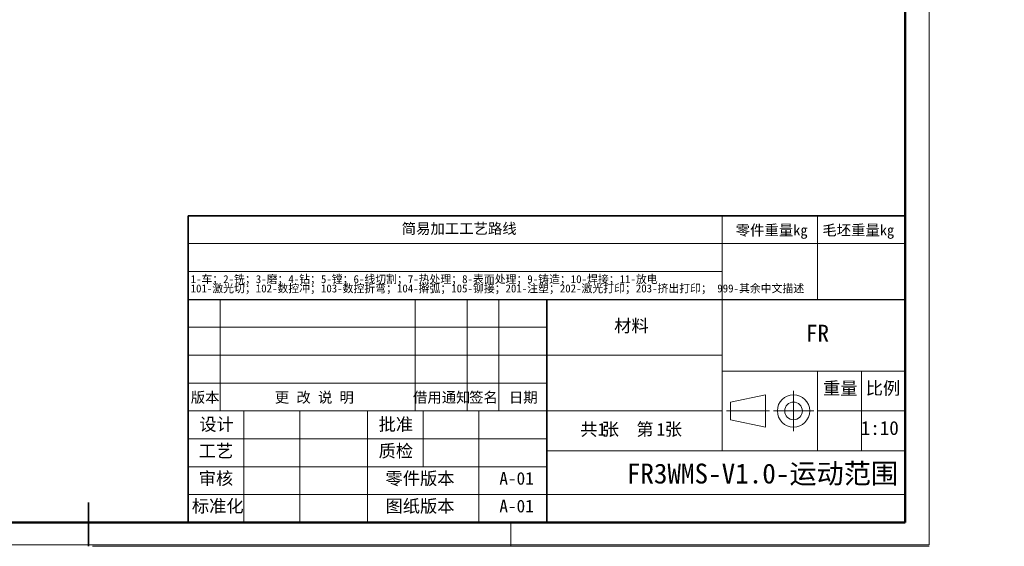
# Model space of a CAD drawing. Header units: millimetres. Extents: x -55 to 731, y 0 to 297.
# Tile 11 of 19: x 192 to 439, y 0 to 132. Entities that reach past the tile are written whole.
import ezdxf

# ---------------------------------------------------------------- set-up
doc = ezdxf.new("R2010")
doc.units = ezdxf.units.MM
doc.linetypes.add('CENTERX2', pattern=[20.32, 12.7, -2.54, 2.54, -2.54])
doc.layers.add('标注层', color=150, linetype='Continuous')
doc.layers.add('细线层', color=7, linetype='Continuous', lineweight=25)
doc.styles.add('SLDTEXTSTYLE0', font='仿宋_GB2312')
doc.styles.add('SLDTEXTSTYLE1', font='仿宋_GB2312', dxfattribs={"bigfont": 'bigfont'})
doc.styles.add('SLDTEXTSTYLE2', font='SIMSUN.TTC', dxfattribs={"bigfont": 'bigfont'})
doc.styles.add('SLDTEXTSTYLE3', font='HYSWLONGFANGSONG.TTF', dxfattribs={"bigfont": 'bigfont'})

# ---------------------------------------------------------------- blocks, each defined once
blk = doc.blocks.new('SW_NOTE_0')
at = {"color": 0, "linetype": 'Continuous', "lineweight": 0, "attachment_point": 2}
for s, insert, char_height, style in [('\\M+18BA4', (2.18, 4.09), 3.175, 'SLDTEXTSTYLE1'), ('张  \\M+191E6', (11.91, 4.09), 3.175, 'SLDTEXTSTYLE1'), ('1', (5.42, 4.09), 3.17, 'SLDTEXTSTYLE0'), ('1', (20.24, 4.09), 3.17, 'SLDTEXTSTYLE0'), ('张', (23.35, 4.09), 3.17, 'SLDTEXTSTYLE1')]:
    blk.add_mtext(s, dxfattribs=dict(at, insert=insert, char_height=char_height, style=style))
blk = doc.blocks.new('SW_NOTE_1')
at = {"color": 0, "linetype": 'Continuous', "lineweight": 0, "char_height": 2, "attachment_point": 1, "style": 'SLDTEXTSTYLE2'}
for s, insert in [('1-车\\M+181472-铣\\M+181473-\\M+19681\\M+181474-钻\\M+181475-镗\\M+181476-线\\M+190D8\\M+18A84\\M+181477-热处\\M+1979D\\M+181478-\\M+1955C\\M+196CA处\\M+1979D\\M+181479-铸\\M+191A2\\M+1814710-焊\\M+190DA\\M+1814711-\\M+195FA电', (0, 2.33)), ('101-\\M+18C83\\M+18CF5\\M+190D8\\M+18147102-\\M+19094\\M+18D54\\M+19974\\M+18147103-\\M+19094\\M+18D54\\M+190DC\\M+19C5E\\M+18147104-擀\\M+18CCA\\M+18147105-铆\\M+190DA\\M+18147201-\\M+1928D\\M+19159\\M+18147202-\\M+18C83\\M+18CF5\\M+191C5\\M+188F3\\M+18147203-挤\\M+18F6F\\M+191C5\\M+188F3\\M+18147 999-\\M+191B4\\M+1975D\\M+19286\\M+195B6\\M+19560\\M+18F71', (0, 0))]:
    blk.add_mtext(s, dxfattribs=dict(at, insert=insert))

msp = doc.modelspace()

# ---------------------------------------------------------------- linework, layer by layer
at = {"color": 7, "linetype": 'Continuous', "lineweight": 18}
for p, q in [((419.993, 297.3966), (419.993, 0.3966)), ((367.9959, 75.9894), (367.9959, 82.9894)), ((391.9959, 75.9894), (391.9959, 82.9894)), ((233.9959, 75.9894), (413.9959, 75.9894)), ((367.9959, 61.9894), (367.9959, 75.9894)), ((391.9959, 61.9894), (391.9959, 75.9894)), ((367.9959, 68.9894), (233.9959, 68.9894)), ((241.9959, 33.9894), (241.9959, 61.9894)), ((290.9959, 33.9894), (290.9959, 61.9894)), ((303.9959, 33.9894), (303.9959, 61.9894)), ((311.9959, 33.9894), (311.9959, 61.9894)), ((367.9959, 61.9894), (367.9959, 23.9894)), ((323.9959, 54.9894), (233.9959, 54.9894)), ((323.9959, 47.9894), (233.9959, 47.9894)), ((323.9959, 47.9894), (367.9959, 47.9894)), ((413.9959, 43.9894), (367.9959, 43.9894)), ((391.9959, 43.9894), (391.9959, 23.9894)), ((402.9959, 43.9894), (402.9959, 23.9894)), ((323.9959, 40.9894), (233.9959, 40.9894)), ((370.12, 36.1982), (378.9507, 38.054)), ((378.9507, 38.054), (378.9507, 29.9249)), ((370.12, 36.1982), (370.12, 31.7807)), ((367.9959, 33.9894), (233.9959, 33.9894)), ((247.9959, 5.9894), (247.9959, 33.9894)), ((261.9959, 5.9894), (261.9959, 33.9894)), ((278.9959, 5.9894), (278.9959, 33.9894)), ((292.9959, 19.9894), (292.9959, 33.9894)), ((306.9959, 5.9894), (306.9959, 33.9894)), ((391.9959, 33.9894), (413.9959, 33.9894)), ((370.12, 31.7807), (378.9507, 29.9249)), ((323.9959, 26.9894), (233.9959, 26.9894)), ((367.9959, 23.9894), (323.9959, 23.9894)), ((413.9959, 23.9894), (367.9959, 23.9894)), ((323.9959, 19.9894), (233.9959, 19.9894)), ((323.9959, 12.9894), (233.9959, 12.9894)), ((314.9959, 5.9894), (314.9959, -0.0106)), ((-0.0005, 0.3966), (419.993, 0.3966)), ((209.9959, -0.0106), (419.9959, -0.0106))]:
    msp.add_line(p, q, dxfattribs=at)
at = {"color": 7, "linetype": 'Continuous', "lineweight": 50}
for p, q in [((413.9959, 5.9894), (413.9959, 290.9894)), ((23.9959, 5.9894), (413.9959, 5.9894)), ((233.9959, 5.9894), (413.9959, 5.9894))]:
    msp.add_line(p, q, dxfattribs=at)
at = {"color": 7, "linetype": 'Continuous', "lineweight": 35}
for p, q in [((233.9959, 61.9894), (233.9959, 82.9894)), ((233.9959, 82.9894), (413.9959, 82.9894)), ((233.9959, 61.9894), (233.9959, 5.9894)), ((323.9959, 61.9894), (323.9959, 5.9894)), ((413.9959, 61.9894), (413.9959, 5.9894)), ((208.9959, 10.9894), (208.9959, -0.0106)), ((413.9959, 5.9894), (233.9959, 5.9894))]:
    msp.add_line(p, q, dxfattribs=at)
at = {"color": 7, "linetype": 'Continuous', "lineweight": 25}
msp.add_line((233.9959, 61.9894), (413.9959, 61.9894), dxfattribs=at)
at = {"color": 7, "linetype": 'CENTERX2', "lineweight": 18}
for p, q in [((385.9534, 28.9249), (385.9534, 39.054)), ((369.12, 33.9894), (379.9507, 33.9894)), ((380.8888, 33.9894), (391.0179, 33.9894))]:
    msp.add_line(p, q, dxfattribs=at)
at = {"color": 7, "linetype": 'Continuous', "lineweight": 18}
for radius in [4.0645, 2.2088]:
    msp.add_circle((385.9534, 33.9894), radius, dxfattribs=at)
at = {"layer": '细线层', "color": 7, "lineweight": 18}
msp.add_line((323.9959, 12.9894), (413.9959, 12.9894), dxfattribs=at)

# ---------------------------------------------------------------- block references
at = {"color": 7, "linetype": 'Continuous', "lineweight": 0}
for name, p in [('SW_NOTE_1', (234.6133, 65.7451)), ('SW_NOTE_0', (332.4181, 26.8798))]:
    msp.add_blockref(name, p, dxfattribs=at)

# ---------------------------------------------------------------- texts
at = {"color": 7, "linetype": 'Continuous', "lineweight": 0, "attachment_point": 2}
for s, insert, char_height, style in [('简\\M+188D5\\M+189C1\\M+18D48\\M+18D48艺\\M+19848线', (302.025, 81.1045), 2.645833, 'SLDTEXTSTYLE1'), ('\\M+197EB\\M+18C8F\\M+18F64\\M+197CAkg', (380.4551, 80.7067), 2.645833, 'SLDTEXTSTYLE1'), ('\\M+196D1坯\\M+18F64\\M+197CAkg', (402.1913, 80.7067), 2.645833, 'SLDTEXTSTYLE1'), ('\\M+18DDE\\M+197BF', (345.2504, 56.9595), 3.175, 'SLDTEXTSTYLE1'), ('FR', (391.9688, 55.6308), 4.23333, 'SLDTEXTSTYLE0'), ('\\M+18F64\\M+197CA', (397.696, 41.2708), 3.175, 'SLDTEXTSTYLE1'), ('\\M+194E4\\M+197E1', (408.3967, 41.2708), 3.175, 'SLDTEXTSTYLE1'), ('\\M+194C5\\M+1967B', (238.2514, 38.7168), 2.645833, 'SLDTEXTSTYLE1'), ('\\M+18D58 \\M+189FC 说 \\M+196BE', (265.677, 38.7168), 2.645833, 'SLDTEXTSTYLE1'), ('\\M+18ED8\\M+19770\\M+192CA\\M+1926D', (297.6411, 38.7168), 2.645833, 'SLDTEXTSTYLE1'), ('签\\M+196BC', (308.1062, 38.7168), 2.64583, 'SLDTEXTSTYLE1'), ('\\M+193FA\\M+18AFA', (318.1062, 38.7168), 2.645833, 'SLDTEXTSTYLE1'), ('设计', (241.1282, 32.2181), 3.175, 'SLDTEXTSTYLE1'), ('\\M+194E1\\M+18F79', (286.1282, 32.2181), 3.175, 'SLDTEXTSTYLE1'), ('1:10', (407.6064, 31.4485), 3.5, 'SLDTEXTSTYLE0'), ('\\M+18D48艺', (240.9685, 25.5203), 3.175, 'SLDTEXTSTYLE1'), ('质检', (286.1282, 25.5203), 3.175, 'SLDTEXTSTYLE1'), ('FR3WMS-V1.0-运动\\M+1E497围', (378.1452, 20.7614), 5, 'SLDTEXTSTYLE1'), ('审\\M+18A6A', (240.9685, 18.6344), 3.175, 'SLDTEXTSTYLE1'), ('\\M+197EB\\M+18C8F\\M+194C5\\M+1967B', (292.1854, 18.6344), 3.175, 'SLDTEXTSTYLE1'), ('A-01', (316.4287, 18.6344), 3.175, 'SLDTEXTSTYLE0'), ('标\\M+18F79\\M+189BB', (241.4127, 11.6837), 3.175, 'SLDTEXTSTYLE1'), ('图纸\\M+194C5\\M+1967B', (292.1854, 11.6837), 3.175, 'SLDTEXTSTYLE1'), ('A-01', (316.4287, 11.6837), 3.175, 'SLDTEXTSTYLE0')]:
    msp.add_mtext(s, dxfattribs=dict(at, insert=insert, char_height=char_height, style=style))
at = {"layer": '标注层', "color": 1, "insert": (1.4141, 4.5931), "char_height": 2.5, "attachment_point": 1, "style": 'SLDTEXTSTYLE3'}
msp.add_mtext('6\\M+18141钣\\M+18BE0\\M+19357开图\\M+18B79简\\M+188D5\\M+18D48艺\\M+19848线仅\\M+198F4\\M+18E51\\M+18D6C\\M+181477\\M+18141满\\M+191ABROHS\\M+19776\\M+18B81\\M+18147', dxfattribs=at)

doc.saveas('drawing.dxf')
